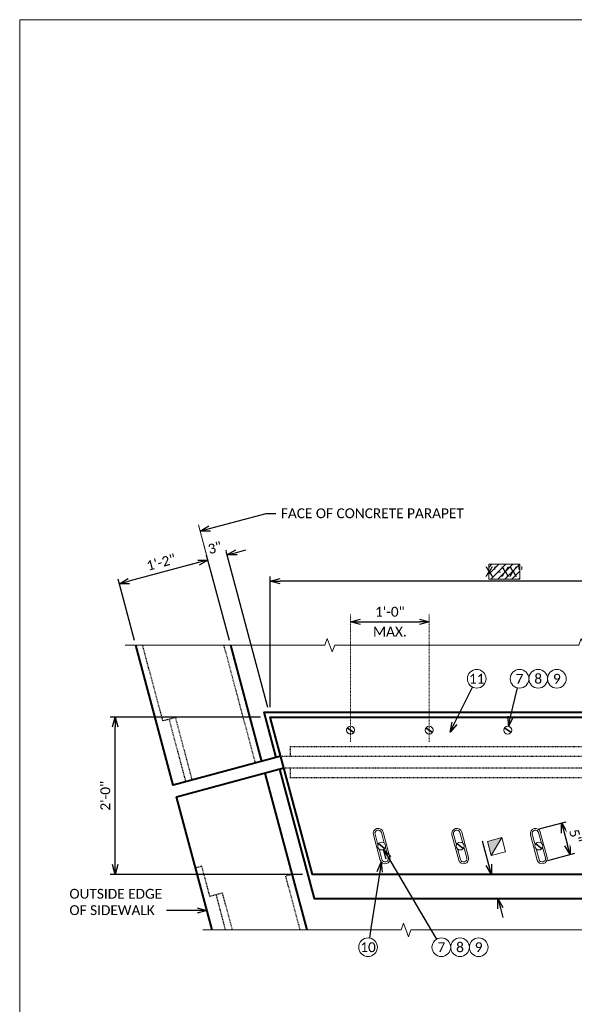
# Model space of a CAD drawing. Header units: metres. Extents: x -113 to 705, y -50 to 519.
# Tile 164 of 208: x -113 to -28, y 369 to 519. Entities that reach past the tile are written whole.
import ezdxf
from ezdxf import colors
from ezdxf.entities.mleader import LeaderData, LeaderLine
from ezdxf.enums import TextEntityAlignment as Align
from ezdxf.math import Vec2, Vec3

# ---------------------------------------------------------------- set-up
doc = ezdxf.new("R2010")
doc.units = ezdxf.units.M
doc.header["$MEASUREMENT"] = 0
doc.linetypes.add('Wisdot2', pattern=[0.125, 0.0625, -0.0625])
doc.linetypes.add('Wisdot4', pattern=[0.28125, 0.125, -0.0625, 0.03125, -0.0625])
for name, color, linetype, lineweight in [('B_ANNO_BREAK', 7, 'Continuous', 18), ('B_ANNO_DIM', 7, 'Continuous', 18), ('B_ANNO_SYMB', 7, 'Continuous', 18), ('B_ANNO_TEXT', 7, 'Continuous', 18), ('B_CNTR', 1, 'Wisdot4', 18), ('B_DETAIL', 7, 'Continuous', 18), ('B_DETAIL_HIDDEN', 7, 'Wisdot2', 25), ('B_DETAIL_OBJ', 7, 'Continuous', 40)]:
    doc.layers.add(name, color=color, linetype=linetype, lineweight=lineweight)
doc.layers.add('B_ANNO_DESIGN_NOTES', color=1, linetype='Continuous', lineweight=18, true_color=0xff0000)
doc.layers.add('B_ANNO_NOPLOT', color=47, linetype='Continuous', lineweight=18, plot=False)
doc.styles.add('Annotative', font='calibri.ttf', dxfattribs={"height": 0.0625})
doc.styles.get("Standard").update_dxf_attribs({"font": 'calibri.ttf'})
doc.dimstyles.new('Annotative', dxfattribs={"dimscale": 0, "dimtxt": 0.0625, "dimasz": 0.0625, "dimexe": 0.03125, "dimexo": 0.03125, "dimgap": 0.03125, "dimtad": 1, "dimdec": 3, "dimzin": 3, "dimdsep": 46, "dimlunit": 4, "dimtxsty": 'Standard', "dimblk": 'OPEN30', "dimcen": 0.03125, "dimaunit": 1, "dimadec": 0, "dimazin": 3, "dimtfac": 0.75, "dimtdec": 3, "dimtofl": 0, "dimtmove": 0, "dimatfit": 3, "dimldrblk": 'OPEN30', "dimfxl": 1, "dimtfill": 1, "dimfrac": 1, "dimtolj": 1, "dimtzin": 0, "dimarcsym": 0})

# ---------------------------------------------------------------- blocks, each defined once
blk = doc.blocks.new('INS_JTSS_RAISSDWK_BASE')
at = {"layer": 'B_ANNO_NOPLOT', "flags": 128}
blk.add_lwpolyline([(0, 0), (0, 252), (323.9277, 252), (323.9277, 238.8552), (378, 238.8552), (378, 40.4996), (316.5708, 40.4996), (316.5708, 0)], close=True, dxfattribs=at)
at = {"layer": 'B_ANNO_DIM', "lineweight": 30}
for tag, p in [('BAR1', (10.7294, -248.1165)), ('BAR3', (129.0984, -257.5272))]:
    blk.add_attdef(tag, text='', height=1.5, dxfattribs=at).set_placement(p, align=Align.TOP_LEFT)
at = {"layer": 'B_ANNO_DIM', "style": 'Annotative'}
for tag, p in [('BAR2', (96.1024, -274.8563)), ('BAR4', (122.9444, -296.1127))]:
    blk.add_attdef(tag, text='', height=1.5, dxfattribs=at).set_placement(p, align=Align.TOP_LEFT)
at = {"layer": 'B_ANNO_TEXT', "style": 'Annotative'}
for tag, p in [('SS', (321.0554, -84.683)), ('BID#', (275.9705, -312.1489))]:
    blk.add_attdef(tag, p, '', height=1.5, dxfattribs=at)
blk.add_attdef('DIM6', text='', height=1.5, rotation=90, dxfattribs=at).set_placement((9.7342, -92.4421), align=Align.MIDDLE_CENTER)
blk = doc.blocks.new('*U1480')
at = {"layer": 'B_ANNO_NOPLOT', "flags": 128}
blk.add_lwpolyline([(0, 0), (0, 252), (323.93, 252), (323.93, 238.86), (378, 238.86), (378, 40.5), (316.57, 40.5), (316.57, 0)], close=True, dxfattribs=at)
blk = doc.blocks.new('square half solid')
at = {"layer": 'B_ANNO_SYMB'}
blk.add_hatch(color=256, dxfattribs=at).paths.add_polyline_path([(-1.125, 1.125), (1.125, -1.125), (-1.125, -1.125)])
at = {"layer": 'B_ANNO_SYMB', "flags": 128}
for points in [[(-1.125, -1.125), (1.125, -1.125), (1.125, 1.125), (-1.125, 1.125), (-1.125, -1.125)], [(-1.125, 1.125), (1.125, -1.125), (-1.125, -1.125), (-1.125, 1.125)]]:
    blk.add_lwpolyline(points, dxfattribs=at)
blk = doc.blocks.new('_Open30')
at = {"color": 0, "linetype": 'ByBlock', "lineweight": -2}
for p, q in [((-1, 0.27), (0, 0)), ((0, 0), (-1, -0.27)), ((0, 0), (-1, 0))]:
    blk.add_line(p, q, dxfattribs=at)
blk = doc.blocks.new('*D1902')
at = {"layer": 'B_ANNO_DIM', "color": 0, "lineweight": -2, "transparency": 16777216}
for p, q in [((36.78, 145.6), (13.84, 145.6)), ((14.59, 123.1), (14.59, 144.1)), ((43.21, 121.6), (13.84, 121.6))]:
    blk.add_line(p, q, dxfattribs=at)
at = {"layer": 'Defpoints', "color": 0, "transparency": 16777216}
for p in [(14.59, 145.6), (37.53, 145.6), (43.96, 121.6)]:
    blk.add_point(p, dxfattribs=at)
at = {"layer": 'B_ANNO_DIM', "color": 0, "lineweight": -2, "transparency": 16777216, "xscale": 1.5, "yscale": 1.5, "zscale": 1.5}
for p, rotation in [((14.59, 145.6), 90), ((14.59, 121.6), 270)]:
    blk.add_blockref('_Open30', p, dxfattribs=dict(at, rotation=rotation))
at = {"layer": 'B_ANNO_DIM', "color": 0, "transparency": 16777216, "insert": (13.08, 133.6), "char_height": 1.5, "attachment_point": 5, "rotation": 90, "bg_fill": 3, "box_fill_scale": 1.25, "bg_fill_color": 256, "bg_fill_true_color": 13158600, "bg_fill_transparency": 0}
blk.add_mtext('\\A1;2\'-0"', dxfattribs=at)
blk = doc.blocks.new('screw head - plan at sidewlak')
at = {"layer": 'B_DETAIL'}
for p, q in [((0.47, -0.38), (-0.51, 0.32)), ((0.51, -0.32), (-0.47, 0.38))]:
    blk.add_line(p, q, dxfattribs=at)
blk.add_circle((0, 0), 0.6, dxfattribs=at)
blk = doc.blocks.new('screw head with slot - plan at sidewlak')
at = {"layer": 'B_DETAIL'}
for p, q in [((-0.77, -2), (-0.77, 2)), ((-0.5, 0.33), (-0.5, 2)), ((0.5, 2), (0.5, 0.33)), ((0.77, 2), (0.77, -2)), ((0.32, 0.51), (-0.38, -0.47)), ((0.38, 0.47), (-0.32, -0.51)), ((-0.5, -2), (-0.5, -0.34)), ((0.5, -0.33), (0.5, -2))]:
    blk.add_line(p, q, dxfattribs=at)
blk.add_circle((0, 0), 0.6, dxfattribs=at)
for centre, radius, start, end in [((0, 2), 0.77, 0, 179.9982), ((0, 2), 0.5, 0, 179.9982), ((0, -2), 0.77, 180, 0), ((0, -2), 0.5, 180, 0)]:
    blk.add_arc(centre, radius, start, end, dxfattribs=at)
blk = doc.blocks.new('*D1884')
at = {"layer": 'B_ANNO_DIM', "color": 0, "lineweight": -2, "transparency": 16777216}
for p, q in [((32.03, 157.3), (28.55, 170.29)), ((37.89, 147.06), (31.46, 171.06)), ((33.1, 170.73), (34.55, 171.12)), ((27.3, 169.17), (25.85, 168.78))]:
    blk.add_line(p, q, dxfattribs=at)
at = {"layer": 'Defpoints', "color": 0, "transparency": 16777216}
for p in [(32.23, 156.57), (38.09, 146.34)]:
    blk.add_point(p, dxfattribs=at)
at = {"layer": 'B_ANNO_DIM', "color": 0, "lineweight": -2, "transparency": 16777216, "xscale": 1.5, "yscale": 1.5, "zscale": 1.5}
for p, rotation in [((28.75, 169.56), 15.00487514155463), ((31.65, 170.34), 195.0048751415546)]:
    blk.add_blockref('_Open30', p, dxfattribs=dict(at, rotation=rotation))
at = {"layer": 'B_ANNO_DIM', "color": 0, "transparency": 16777216, "insert": (29.81, 171.42), "char_height": 1.5, "attachment_point": 5, "rotation": 15.0049, "bg_fill": 3, "box_fill_scale": 1.25, "bg_fill_color": 256, "bg_fill_true_color": 13158600, "bg_fill_transparency": 0}
blk.add_mtext('\\A1;3"', dxfattribs=at)
at = {"layer": 'Defpoints', "color": 0, "transparency": 16777216}
blk.add_point((31.65, 170.34), dxfattribs=at)
blk = doc.blocks.new('*D1904')
at = {"layer": 'B_ANNO_DIM', "color": 0, "lineweight": -2, "transparency": 16777216}
for p, q in [((27.3, 169.17), (16.68, 166.33)), ((17.54, 157.3), (15.03, 166.66))]:
    blk.add_line(p, q, dxfattribs=at)
at = {"layer": 'Defpoints', "color": 0, "transparency": 16777216}
for p in [(28.75, 169.56), (15.23, 165.94), (17.74, 156.57)]:
    blk.add_point(p, dxfattribs=at)
at = {"layer": 'B_ANNO_DIM', "color": 0, "lineweight": -2, "transparency": 16777216, "xscale": 1.5, "yscale": 1.5, "zscale": 1.5}
for p, rotation in [((28.75, 169.56), 15.00487514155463), ((15.23, 165.94), 195.0048751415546)]:
    blk.add_blockref('_Open30', p, dxfattribs=dict(at, rotation=rotation))
at = {"layer": 'B_ANNO_DIM', "color": 0, "transparency": 16777216, "insert": (21.6, 169.21), "char_height": 1.5, "attachment_point": 5, "rotation": 15.0049, "bg_fill": 3, "box_fill_scale": 1.25, "bg_fill_color": 256, "bg_fill_true_color": 13158600, "bg_fill_transparency": 0}
blk.add_mtext('\\A1;1\'-2"', dxfattribs=at)
blk = doc.blocks.new('*D1850')
at = {"layer": 'B_ANNO_DIM', "color": 0, "lineweight": -2, "transparency": 16777216}
for p, q in [((38.27, 147.09), (38.27, 167.06)), ((109.71, 146.35), (109.71, 167.06)), ((108.21, 166.31), (39.77, 166.31))]:
    blk.add_line(p, q, dxfattribs=at)
at = {"layer": 'Defpoints', "color": 0, "transparency": 16777216}
for p in [(38.27, 166.31), (38.27, 146.34), (109.71, 145.6)]:
    blk.add_point(p, dxfattribs=at)
at = {"layer": 'B_ANNO_DIM', "color": 0, "lineweight": -2, "transparency": 16777216, "xscale": 1.5, "yscale": 1.5, "zscale": 1.5, "rotation": 180}
blk.add_blockref('_Open30', (38.27, 166.31), dxfattribs=at)
at = {"layer": 'B_ANNO_DIM', "color": 0, "lineweight": -2, "transparency": 16777216, "xscale": 1.5, "yscale": 1.5, "zscale": 1.5}
blk.add_blockref('_Open30', (109.71, 166.31), dxfattribs=at)
blk = doc.blocks.new('*D1846')
at = {"layer": 'B_ANNO_DIM', "color": 0, "lineweight": -2, "transparency": 16777216}
for p, q in [((79.34, 128.53), (83.47, 129.63)), ((83.14, 127.99), (83.66, 126.06)), ((80.64, 123.7), (84.77, 124.81))]:
    blk.add_line(p, q, dxfattribs=at)
at = {"layer": 'Defpoints', "color": 0, "transparency": 16777216}
for p in [(78.62, 128.33), (79.91, 123.5), (84.04, 124.61)]:
    blk.add_point(p, dxfattribs=at)
at = {"layer": 'B_ANNO_DIM', "color": 0, "lineweight": -2, "transparency": 16777216, "xscale": 1.5, "yscale": 1.5, "zscale": 1.5}
for p, rotation in [((82.75, 129.44), 105.0029792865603), ((84.04, 124.61), 285.0029792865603)]:
    blk.add_blockref('_Open30', p, dxfattribs=dict(at, rotation=rotation))
at = {"layer": 'B_ANNO_DIM', "color": 0, "transparency": 16777216, "insert": (84.86, 127.42), "char_height": 1.5, "attachment_point": 5, "rotation": 285.003, "bg_fill": 3, "box_fill_scale": 1.25, "bg_fill_color": 256, "bg_fill_true_color": 13158600, "bg_fill_transparency": 0}
blk.add_mtext('\\A1;5"', dxfattribs=at)
blk = doc.blocks.new('*D1882')
at = {"layer": 'B_ANNO_DIM', "color": 0, "lineweight": -2, "transparency": 16777216}
blk.add_line((52.03, 160.14), (61.03, 160.14), dxfattribs=at)
at = {"layer": 'Defpoints', "color": 0, "transparency": 16777216}
for p in [(50.53, 160.14), (62.53, 160.14), (62.53, 160.14)]:
    blk.add_point(p, dxfattribs=at)
at = {"layer": 'B_ANNO_DIM', "color": 0, "lineweight": -2, "transparency": 16777216, "xscale": 1.5, "yscale": 1.5, "zscale": 1.5, "rotation": 180}
blk.add_blockref('_Open30', (50.53, 160.14), dxfattribs=at)
at = {"layer": 'B_ANNO_DIM', "color": 0, "lineweight": -2, "transparency": 16777216, "xscale": 1.5, "yscale": 1.5, "zscale": 1.5}
blk.add_blockref('_Open30', (62.53, 160.14), dxfattribs=at)
at = {"layer": 'B_ANNO_DIM', "color": 0, "transparency": 16777216, "char_height": 1.5, "attachment_point": 5, "bg_fill": 3, "box_fill_scale": 1.25, "bg_fill_color": 256, "bg_fill_true_color": 13158600, "bg_fill_transparency": 0}
for s, insert in [('\\A1;1\'-0"', (56.53, 161.66)), ('\\A1;MAX.', (56.53, 158.63))]:
    blk.add_mtext(s, dxfattribs=dict(at, insert=insert))
blk = doc.blocks.new('*D1900')
at = {"layer": 'B_ANNO_DIM', "color": 0, "lineweight": -2, "transparency": 16777216}
for p, q in [((71.63, 123.05), (70.65, 126.69)), ((73.4, 116.45), (73.79, 115))]:
    blk.add_line(p, q, dxfattribs=at)
at = {"layer": 'Defpoints', "color": 0, "transparency": 16777216}
for p in [(72.02, 121.6), (72.02, 121.6), (73.01, 117.9)]:
    blk.add_point(p, dxfattribs=at)
at = {"layer": 'B_ANNO_DIM', "color": 0, "lineweight": -2, "transparency": 16777216, "xscale": 1.5, "yscale": 1.5, "zscale": 1.5}
for p, rotation in [((72.02, 121.6), 285.0065802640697), ((73.01, 117.9), 105.0065802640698)]:
    blk.add_blockref('_Open30', p, dxfattribs=dict(at, rotation=rotation))
blk = doc.blocks.new('*U1841')
at = {"layer": 'B_ANNO_DESIGN_NOTES'}
h = blk.add_hatch(dxfattribs=at)
h.set_pattern_fill('ANSI31', color=256, scale=6)
h.set_pattern_definition([(45, (-5.3415, -4.0312), (-0.53033, 0.53033), [])])
h.paths.add_polyline_path([(76.3614, 166.6449), (76.3614, 168.9228), (71.6222, 168.9228), (71.6222, 166.6449)])
at = {"layer": 'B_ANNO_BREAK', "flags": 128}
for points in [[(16.1294, 156.5727), (46.5987, 156.5727), (46.974, 157.6037), (47.7244, 155.5418), (48.0997, 156.5727), (85.3808, 156.5727), (85.756, 157.6037), (86.5065, 155.5418), (86.8817, 156.5727), (122.7628, 156.5727)], [(27.9833, 113.1217), (58.2465, 113.1217), (58.6218, 114.1527), (59.3722, 112.0908), (59.7475, 113.1217), (97.0286, 113.1217), (97.4038, 114.1527), (98.1543, 112.0908), (98.5295, 113.1217), (122.7628, 113.1217)]]:
    blk.add_lwpolyline(points, dxfattribs=at)
at = {"layer": 'B_ANNO_DESIGN_NOTES'}
blk.add_lwpolyline([(71.6222, 168.9228), (76.3614, 168.9228), (76.3614, 166.6449), (71.6222, 166.6449)], close=True, dxfattribs=at)
at = {"layer": 'B_ANNO_NOPLOT', "flags": 128}
blk.add_lwpolyline([(0, 0), (0, 252), (323.9277, 252), (323.9277, 238.8552), (378, 238.8552), (378, 40.4996), (316.5708, 40.4996), (316.5708, 0)], close=True, dxfattribs=at)
at = {"layer": 'B_ANNO_SYMB'}
for centre in [(69.7863, 151.4431), (76.3262, 151.4431), (79.1773, 151.4431), (82.0284, 151.4431), (53.1912, 110.4793), (64.3856, 110.4793), (67.2367, 110.4793), (70.0877, 110.4793)]:
    blk.add_circle(centre, 1.4255, dxfattribs=at)
at = {"layer": 'B_DETAIL_HIDDEN'}
for p, q in [((41.2933, 141.1136), (41.2933, 139.6136)), ((41.2933, 141.1136), (110.9123, 141.1136)), ((39.8793, 139.6136), (111.3143, 139.6136)), ((40.3573, 137.8306), (111.7923, 137.8306)), ((41.2933, 137.8306), (41.2933, 136.3306)), ((112.1943, 136.3306), (41.2933, 136.3306))]:
    blk.add_line(p, q, dxfattribs=at)
at = {"layer": 'B_DETAIL_HIDDEN', "ltscale": 0.75}
for p, q in [((30.9833, 118.7408), (29.0512, 118.2233)), ((32.4898, 113.1217), (30.9833, 118.7408)), ((31.4544, 113.1217), (30.0173, 118.482))]:
    blk.add_line(p, q, dxfattribs=at)
at = {"layer": 'B_DETAIL_OBJ'}
for p, q in [((36.9815, 138.8369), (32.2276, 156.5727)), ((43.8903, 113.1217), (37.4753, 137.0582))]:
    blk.add_line(p, q, dxfattribs=at)
at = {"layer": 'B_DETAIL_OBJ', "flags": 128}
for points in [[(39.8793, 139.6136), (23.463, 135.2136), (17.7374, 156.5727)], [(39.1833, 139.4271), (37.3303, 146.3376), (109.1223, 146.3376), (109.3203, 145.6016)], [(29.3852, 113.1217), (23.941, 133.4306), (40.3573, 137.8306)], [(39.6613, 137.6441), (44.953, 117.9026), (116.745, 117.9026), (115.753, 121.6036)]]:
    blk.add_lwpolyline(points, dxfattribs=at)
blk.add_lwpolyline([(116.142, 121.6016), (44.707, 121.6016), (38.2743, 145.6016), (109.7093, 145.6016)], close=True, dxfattribs=at)
at = {"color": 7, "linetype": 'Continuous', "lineweight": 18}
for p in [(50.5258, 143.6016), (62.5258, 143.6016), (74.5258, 143.6016)]:
    blk.add_blockref('screw head - plan at sidewlak', p, dxfattribs=at)
at = {"color": 7, "linetype": 'Continuous', "lineweight": 18, "xscale": -1, "rotation": 195.0028563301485}
for p in [(55.2666, 125.9186), (67.2666, 125.9186), (79.2666, 125.9186)]:
    blk.add_blockref('screw head with slot - plan at sidewlak', p, dxfattribs=at)
at = {"rotation": 285.0131605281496}
blk.add_blockref('square half solid', (72.8059, 125.8385), dxfattribs=at)
at = {"style": 'Annotative'}
blk.add_attdef('DIM4', text='', height=1.5, dxfattribs=at).set_placement((73.9918, 167.7838), align=Align.MIDDLE_CENTER)
at = {"layer": 'B_ANNO_TEXT', "char_height": 1.5, "width": 3.563823, "attachment_point": 5, "style": 'Annotative'}
for s, insert in [('11', (69.7863, 151.4431)), ('7', (76.3262, 151.4431)), ('8', (79.1773, 151.4431)), ('9', (82.0284, 151.4431)), ('10', (53.1912, 110.4793)), ('7', (64.3856, 110.4793)), ('8', (67.2367, 110.4793)), ('9', (70.0877, 110.4793))]:
    blk.add_mtext(s, dxfattribs=dict(at, insert=insert))
at = {"layer": 'B_ANNO_DIM'}
dim = blk.add_linear_dim(base=(72.0185, 121.6016), p1=(73.0101, 117.9026), p2=(72.0185, 121.6016), angle=285.00658, text=' ', dimstyle='Annotative', dxfattribs=at)
dim.commit()
dim.dimension.update_dxf_attribs({"geometry": '*D1900', "text_midpoint": (70.8487, 125.9653), "dimtype": 160})
ml = blk.add_multileader_mtext('Standard', dxfattribs=at)
ml.set_content('', color=256)
ml.set_leader_properties()
ml.set_arrow_properties(name='OPEN30')
ml.build(insert=Vec2(0, 0))
ml.multileader.update_dxf_attribs({"text_right_attachment_type": 3, "dogleg_length": 0.0625, "arrow_head_size": 1.5, "scale": 24})
ctx = ml.context
ctx.base_point, ctx.scale, ctx.char_height, ctx.arrow_head_size, ctx.landing_gap_size, ctx.plane_origin, ctx.plane_x_axis, ctx.plane_y_axis = Vec3(69.8196, 151.5097), 24, 1.5, 1.5, 0.75, Vec3(66.924, 145.715), Vec3(-0.44700652, -0.8945307), Vec3(0.8945307, -0.44700652)
ctx.right_attachment = 3
notes = []
notes.append((ctx, [(0, (1, 1, 0), (68.4786, 148.8261), (0.44700652, 0.8945307), 1.5, [(0, [(65.723, 143.3117), (68.4786, 148.8261), (68.4786, 148.8261)], 0, [])])]))
ctx.mtext.insert, ctx.mtext.text_direction, ctx.mtext.rotation, ctx.mtext.flow_direction = Vec3(68.8135, 151.174), Vec3(0.44700652, 0.8945307), 1.10738022, 5
ml = blk.add_multileader_mtext('Standard', dxfattribs=at)
ml.set_content('', color=256)
ml.set_leader_properties()
ml.set_arrow_properties(name='OPEN30')
ml.build(insert=Vec2(0, 0))
ml.multileader.update_dxf_attribs({"text_right_attachment_type": 3, "dogleg_length": 0.0625, "arrow_head_size": 1.5, "scale": 24})
ctx = ml.context
ctx.base_point, ctx.scale, ctx.char_height, ctx.arrow_head_size, ctx.landing_gap_size, ctx.plane_origin, ctx.plane_x_axis, ctx.plane_y_axis = Vec3(76.3432, 151.5156), 24, 1.5, 1.5, 0.75, Vec3(74.8662, 145.2084), Vec3(-0.22801554, -0.97365749), Vec3(0.97365749, -0.22801554)
ctx.right_attachment = 3
notes.append((ctx, [(0, (1, 1, 0), (75.6592, 148.5946), (0.22801554, 0.97365749), 1.5, [(0, [(74.6284, 144.193), (75.6592, 148.5946), (75.6592, 148.5946)], 0, [])])]))
ctx.mtext.insert, ctx.mtext.text_direction, ctx.mtext.rotation, ctx.mtext.flow_direction = Vec3(76.9025, 150.6143), Vec3(-0.22801554, -0.97365749), 4.48234993, 5
ml = blk.add_multileader_mtext('Standard', dxfattribs=at)
ml.set_content('', color=256)
ml.set_leader_properties()
ml.set_arrow_properties(name='OPEN30')
ml.build(insert=Vec2(0, 0))
ml.multileader.update_dxf_attribs({"text_right_attachment_type": 3, "dogleg_length": 0.0625, "arrow_head_size": 1.5, "scale": 24})
ctx = ml.context
ctx.base_point, ctx.scale, ctx.char_height, ctx.arrow_head_size, ctx.landing_gap_size, ctx.plane_origin, ctx.plane_x_axis, ctx.plane_y_axis = Vec3(64.4235, 110.4152), 24, 1.5, 1.5, 0.75, Vec3(61.1291, 115.9928), Vec3(-0.50855723, 0.86102819), Vec3(-0.86102819, -0.50855723)
ctx.right_attachment = 3
notes.append((ctx, [(0, (1, 1, 0), (62.8978, 112.9983), (0.50855723, -0.86102819), 1.5, [(0, [(55.5717, 125.402), (62.8978, 112.9983), (62.8978, 112.9983)], 0, [])])]))
ctx.mtext.insert, ctx.mtext.text_direction, ctx.mtext.rotation, ctx.mtext.flow_direction = Vec3(63.3963, 110.6796), Vec3(-0.50855723, 0.86102819), 2.10430465, 5
ml = blk.add_multileader_mtext('Standard', dxfattribs=at)
ml.set_content('', color=256)
ml.set_leader_properties()
ml.set_arrow_properties(name='OPEN30')
ml.build(insert=Vec2(0, 0))
ml.multileader.update_dxf_attribs({"text_right_attachment_type": 3, "dogleg_length": 0.0625, "arrow_head_size": 1.5, "scale": 24})
ctx = ml.context
ctx.base_point, ctx.scale, ctx.char_height, ctx.arrow_head_size, ctx.landing_gap_size, ctx.plane_origin, ctx.plane_x_axis, ctx.plane_y_axis = Vec3(53.1798, 110.4057), 24, 1.5, 1.5, 0.75, Vec3(54.1714, 116.8073), Vec3(0.15308247, 0.98821342), Vec3(-0.98821342, 0.15308247)
ctx.right_attachment = 3
notes.append((ctx, [(0, (1, 1, 0), (53.639, 113.3704), (-0.15308247, -0.98821342), 1.5, [(0, [(55.205, 123.4798), (53.639, 113.3704), (53.639, 113.3704)], 0, [])])]))
ctx.mtext.insert, ctx.mtext.text_direction, ctx.mtext.rotation, ctx.mtext.flow_direction = Vec3(54.0357, 111.0321), Vec3(-0.15308247, -0.98821342), 4.55870222, 5
ml = blk.add_multileader_mtext('Standard', dxfattribs=at)
ml.set_content('OUTSIDE EDGE\\POF SIDEWALK', color=256)
ml.set_leader_properties()
ml.set_arrow_properties(name='OPEN30')
ml.build(insert=Vec2(0, 0))
ml.multileader.update_dxf_attribs({"text_right_attachment_type": 3, "dogleg_length": 0.0625, "arrow_head_size": 1.5, "scale": 24})
ctx = ml.context
ctx.base_point, ctx.scale, ctx.char_height, ctx.arrow_head_size, ctx.landing_gap_size, ctx.plane_origin = Vec3(6.851, 118.6273), 24, 1.5, 1.5, 0.75, Vec3(25.777, 116.0973)
ctx.right_attachment = 3
notes.append((ctx, [(0, (1, 1, 0), (23.9199, 116.0973), (-1, 0), 1.5, [(0, [(28.5875, 116.0973), (23.9199, 116.0973), (23.9199, 116.0973)], 0, [])])]))
ctx.mtext.insert, ctx.mtext.flow_direction = Vec3(7.601, 119.3883), 5
for ctx, leaders in notes:
    for number, flags, end, landing, length, lines in leaders:
        leader = LeaderData()
        leader.index, (leader.has_last_leader_line, leader.has_dogleg_vector, leader.attachment_direction) = number, flags
        leader.last_leader_point, leader.dogleg_vector, leader.dogleg_length = Vec3(end), Vec3(landing), length
        for number, points, colour, breaks in lines:
            line = LeaderLine()
            line.index, line.vertices, line.color, line.breaks = number, Vec3.list(points), colors.encode_raw_color(colour), breaks
            leader.lines.append(line)
        ctx.leaders.append(leader)
dim = blk.add_linear_dim(base=(14.5938, 145.6016), p1=(43.9615, 121.6016), p2=(37.5276, 145.6016), angle=90, dimstyle='Annotative', dxfattribs=at)
dim.commit()
dim.dimension.update_dxf_attribs({"geometry": '*D1902', "text_midpoint": (13.0754, 133.6016)})
dim = blk.add_aligned_dim(p1=(78.6193, 128.3338), p2=(79.9136, 123.5043), distance=4.2761, dimstyle='Annotative', dxfattribs=at)
dim.commit()
dim.dimension.update_dxf_attribs({"geometry": '*D1846', "text_midpoint": (84.8563, 127.4171)})
at = {"layer": 'B_DETAIL_HIDDEN', "ltscale": 0.75}
for p, q in [((23.8025, 145.5354), (21.8704, 145.018)), ((25.3955, 135.7315), (22.8365, 145.2767)), ((26.3615, 135.9904), (23.8025, 145.5354)), ((27.8157, 122.8317), (26.8515, 122.5734)), ((29.0512, 118.2233), (27.8157, 122.8317)), ((41.615, 121.5879), (40.6352, 121.3255)), ((42.8346, 113.1217), (40.6352, 121.3255))]:
    blk.add_line(p, q, dxfattribs=at)
at = {"layer": 'B_ANNO_DIM'}
dim = blk.add_linear_dim(base=(31.6525, 170.3403), p1=(32.2276, 156.5727), p2=(38.0862, 146.3376), angle=15.004875, dimstyle='Annotative', dxfattribs=at)
dim.commit()
dim.dimension.update_dxf_attribs({"geometry": '*D1884', "text_midpoint": (30.1993, 169.9508), "dimtype": 160})
at = {"layer": 'B_DETAIL_HIDDEN', "ltscale": 0.75}
blk.add_line((36.0128, 138.5773), (31.1883, 156.5727), dxfattribs=at)
at = {"layer": 'B_ANNO_DIM'}
dim = blk.add_linear_dim(base=(15.2272, 165.9376), p1=(28.7461, 169.5612), p2=(17.7374, 156.5727), angle=15.004875, dimstyle='Annotative', dxfattribs=at)
dim.commit()
dim.dimension.update_dxf_attribs({"geometry": '*D1904', "text_midpoint": (21.5964, 169.2055)})
dim = blk.add_linear_dim(base=(38.2743, 166.3121), p1=(109.7093, 145.6016), p2=(38.2743, 146.3376), angle=180, text=' ', dimstyle='Annotative', dxfattribs=at)
dim.commit()
dim.dimension.update_dxf_attribs({"geometry": '*D1850', "text_midpoint": (73.9918, 166.3121)})
blk.add_line((28.7461, 169.5612), (27.3044, 174.9399), dxfattribs=at)
at = {"layer": 'B_DETAIL_HIDDEN', "ltscale": 0.75}
blk.add_line((21.8704, 145.018), (18.7726, 156.5727), dxfattribs=at)
at = {"layer": 'B_ANNO_DIM'}
dim = blk.add_linear_dim(base=(62.5263, 160.1393), p1=(50.5263, 160.1393), p2=(62.5263, 160.1393), text='<>\\XMAX.', dimstyle='Annotative', dxfattribs=at)
dim.commit()
dim.dimension.update_dxf_attribs({"geometry": '*D1882', "text_midpoint": (56.5263, 160.1393)})
ml = blk.add_multileader_mtext('Standard', dxfattribs=at)
ml.set_content('FACE OF CONCRETE PARAPET', color=256)
ml.set_leader_properties()
ml.set_arrow_properties(name='OPEN30')
ml.build(insert=Vec2(0, 0))
ml.multileader.update_dxf_attribs({"text_right_attachment_type": 3, "dogleg_length": 0.0625, "arrow_head_size": 1.5, "scale": 24})
ctx = ml.context
ctx.base_point, ctx.scale, ctx.char_height, ctx.arrow_head_size, ctx.landing_gap_size, ctx.plane_origin = Vec3(39.1372, 176.6801), 24, 1.5, 1.5, 0.75, Vec3(32.8454, 176.6801)
ctx.right_attachment = 3
notes = []
notes.append((ctx, [(0, (1, 1, 0), (37.6372, 176.6801), (1, 0), 1.5, [(0, [(27.5618, 173.9795), (37.6372, 176.6801), (37.6372, 176.6801)], 0, [])])]))
ctx.mtext.insert, ctx.mtext.flow_direction = Vec3(39.8872, 177.4411), 5
for ctx, leaders in notes:
    for number, flags, end, landing, length, lines in leaders:
        leader = LeaderData()
        leader.index, (leader.has_last_leader_line, leader.has_dogleg_vector, leader.attachment_direction) = number, flags
        leader.last_leader_point, leader.dogleg_vector, leader.dogleg_length = Vec3(end), Vec3(landing), length
        for number, points, colour, breaks in lines:
            line = LeaderLine()
            line.index, line.vertices, line.color, line.breaks = number, Vec3.list(points), colors.encode_raw_color(colour), breaks
            leader.lines.append(line)
        ctx.leaders.append(leader)
at = {"layer": 'B_CNTR'}
for p, q in [((50.5263, 141.8099), (50.5263, 161.3658)), ((62.5263, 141.8099), (62.5263, 161.3658))]:
    blk.add_line(p, q, dxfattribs=at)

msp = doc.modelspace()

# ---------------------------------------------------------------- block references
msp.add_blockref('INS_JTSS_RAISSDWK_BASE', (-112.83, 266.84))

# ---------------------------------------------------------------- next in the draw order: block references
msp.add_blockref('*U1480', (-112.83, 266.84))

# ---------------------------------------------------------------- next in the draw order: block references
msp.add_blockref('*U1841', (-112.83, 266.84)).add_auto_attribs({'DIM4': 'X\'-XX"'})

doc.saveas('drawing.dxf')
